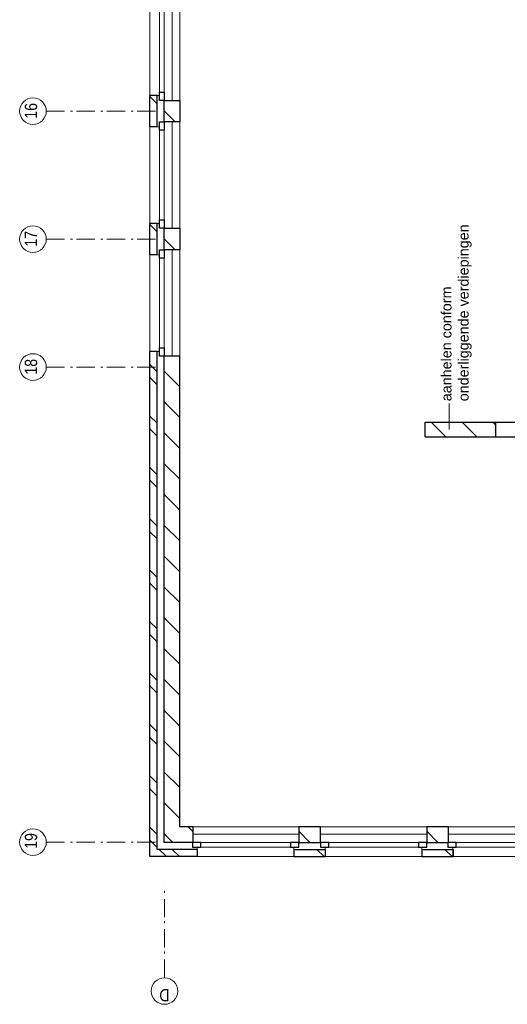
# Model space of a CAD drawing. Header units: millimetres. Extents: x -46954 to 169732, y -26853 to 94136.
# Tile 1 of 174: x -14539 to -7834, y -26395 to -12851. Entities that reach past the tile are written whole.
import ezdxf

# ---------------------------------------------------------------- set-up
doc = ezdxf.new("R2010")
doc.units = ezdxf.units.MM
doc.header["$LTSCALE"] = 400
doc.linetypes.add('STYLE_06', pattern=[1.041641, 0.625, -0.208282, 0.069427, -0.138931])
for name, color, linetype, lineweight in [('Buitenkozijnen', 140, 'Continuous', 15), ('mat-baksteen', 5, 'Continuous', 25), ('mat-beton (ihwg)', 5, 'Continuous', 25), ('mat-kalkzandsteen', 5, 'Continuous', 25), ('None', 7, 'Continuous', 9)]:
    doc.layers.add(name, color=color, linetype=linetype, lineweight=lineweight)
doc.styles.add('Arial', font='arial.ttf', dxfattribs={"height": 176.388889})
doc.styles.add('Arial Narrow', font='ARIALN.TTF', dxfattribs={"height": 222.25})

# ---------------------------------------------------------------- blocks, each defined once
blk = doc.blocks.new('*X293')
at = {"layer": 'None', "lineweight": 9}
for p, q in [((-50109, 4621), (-49909, 4821)), ((-50109, 4197), (-49909, 4397)), ((-49947, 3935), (-49909, 3973))]:
    blk.add_line(p, q, dxfattribs=at)
blk = doc.blocks.new('*X910')
at = {"layer": 'None', "lineweight": 9}
blk.add_line((-148.5, -148.5), (4, 4), dxfattribs=at)
blk = doc.blocks.new('*X911')
at = {"layer": 'None', "lineweight": 9}
blk.add_line((100, 100), (200, 200), dxfattribs=at)
blk = doc.blocks.new('Penant best-uitbr  (2D)')
at = {"layer": 'mat-baksteen', "lineweight": 25}
for p, q in [((-215, 200), (215, 200)), ((-215, 100), (-215, 200)), ((215, 100), (215, 200)), ((-215, 100), (215, 100))]:
    blk.add_line(p, q, dxfattribs=at)
at = {"layer": 'mat-kalkzandsteen', "lineweight": 25}
blk.add_lwpolyline([(-148.5, 4), (148.5, 4), (148.5, -210), (-148.5, -210)], close=True, dxfattribs=at)
at = {"layer": 'mat-baksteen'}
blk.add_blockref('*X911', (0, 0), dxfattribs=at)
at = {"layer": 'mat-kalkzandsteen'}
blk.add_blockref('*X910', (0, 0), dxfattribs=at)
blk = doc.blocks.new('Gevelpui best-uitbr 1330 (2D)')
at = {"layer": 'Buitenkozijnen', "lineweight": 15}
for p, q in [((-731.5, 71), (731.5, 71)), ((-731.5, 4), (-731.5, 71)), ((-731.5, 4), (731.5, 4)), ((731.5, 4), (731.5, 71))]:
    blk.add_line(p, q, dxfattribs=at)
at = {"layer": 'Buitenkozijnen', "color": 92, "lineweight": 25}
for points in [[(-731.5, 71), (-617.5, 71), (-617.5, 4), (-731.5, 4)], [(617.5, 71), (731.5, 71), (731.5, 4), (617.5, 4)]]:
    blk.add_lwpolyline(points, close=True, dxfattribs=at)
at = {"layer": 'None', "color": 43, "linetype": 'Continuous', "lineweight": 9}
blk.add_line((-731.5, -107), (731.5, -107), dxfattribs=at)
at = {"layer": 'None', "color": 43, "linetype": 'Continuous', "lineweight": 9, "flags": 128}
blk.add_lwpolyline([(-665, 71), (-665, 200), (665, 200), (665, 71)], dxfattribs=at)
blk = doc.blocks.new('*X921')
at = {"layer": 'None', "lineweight": 9}
for p, q in [((-55757, 8590), (-55657, 8690)), ((-55580, 8590), (-55480, 8690)), ((-55050, 8590), (-54950, 8690)), ((-54873, 8590), (-54773, 8690)), ((-54343, 8590), (-54243, 8690)), ((-54166, 8590), (-54066, 8690)), ((-53635, 8590), (-53535, 8690)), ((-53459, 8590), (-53359, 8690)), ((-52928, 8590), (-52828, 8690)), ((-52752, 8590), (-52652, 8690)), ((-52221, 8590), (-52121, 8690)), ((-52045, 8590), (-51945, 8690)), ((-51514, 8590), (-51414, 8690)), ((-51338, 8590), (-51238, 8690)), ((-50807, 8590), (-50707, 8690)), ((-50631, 8590), (-50531, 8690)), ((-50100, 8590), (-50000, 8690)), ((-49923, 8590), (-49823, 8690)), ((-49393, 8590), (-49293, 8690)), ((-49216, 8590), (-49116, 8690))]:
    blk.add_line(p, q, dxfattribs=at)
blk = doc.blocks.new('*X922')
at = {"layer": 'None', "lineweight": 9}
for p, q in [((-55884, 8463), (-55784, 8563)), ((-55884, 8286), (-55784, 8386))]:
    blk.add_line(p, q, dxfattribs=at)
blk = doc.blocks.new('*X923')
at = {"layer": 'None', "lineweight": 9}
for p, q in [((-55629, 8435), (-55570, 8494)), ((-55360, 8280), (-55146, 8494)), ((-54935, 8280), (-54721, 8494)), ((-54511, 8280), (-54297, 8494)), ((-54087, 8280), (-53873, 8494)), ((-53663, 8280), (-53449, 8494)), ((-53238, 8280), (-53024, 8494)), ((-52814, 8280), (-52600, 8494)), ((-52390, 8280), (-52176, 8494)), ((-51965, 8280), (-51751, 8494)), ((-51541, 8280), (-51327, 8494)), ((-51117, 8280), (-50903, 8494)), ((-50693, 8280), (-50479, 8494)), ((-50268, 8280), (-50054, 8494)), ((-49844, 8280), (-49630, 8494)), ((-49420, 8280), (-49206, 8494))]:
    blk.add_line(p, q, dxfattribs=at)
blk = doc.blocks.new('*X924')
at = {"layer": 'None', "lineweight": 9}
for p, q in [((-55688, 8376), (-55629, 8435)), ((-55539, 8101), (-55474, 8166))]:
    blk.add_line(p, q, dxfattribs=at)
blk = doc.blocks.new('*U1335')
at = {"layer": 'None', "color": 7, "linetype": 'STYLE_06', "lineweight": 9}
for p, q in [((-55684, 10116), (-55684, 8616)), ((-49149, 10116), (-49149, 8616)), ((-47389, 10116), (-47389, 8616)), ((-45629, 10116), (-45629, 8616))]:
    blk.add_line(p, q, dxfattribs=at)
at = {"layer": 'None', "color": 43, "linetype": 'Continuous', "lineweight": 9}
for centre in [(-55684, 10299), (-49149, 10299), (-47389, 10299), (-45629, 10299)]:
    blk.add_circle(centre, 183, dxfattribs=at)
at = {"layer": 'None', "color": 8, "char_height": 169.3, "attachment_point": 1, "style": 'Arial Narrow'}
for s, insert in [('19', (-55776, 10412)), ('18', (-49253, 10412)), ('17', (-47493, 10412)), ('16', (-45733, 10412))]:
    blk.add_mtext(s, dxfattribs=dict(at, insert=insert))

msp = doc.modelspace()

# ---------------------------------------------------------------- linework, layer by layer
at = {"linetype": 'Continuous', "lineweight": 0, "flags": 128}
msp.add_lwpolyline([(-6762.73324, 12561.57274), (-4762.73324, 12561.57274), (-4762.73324, 10313.07274), (915.26676, 10313.07274), (915.26676, -23953.42726), (-4548.73324, -23953.42726), (-4548.73324, -20848.42726), (-2562.73324, -20848.42726), (-2562.73324, -18388.42726), (-6976.73324, -18388.42726), (-6976.73324, -23953.42726), (-12337.73324, -23953.42726), (-12337.73324, -1838.42726), (-6762.73324, -1838.42726), (-6762.73324, 12561.57274)], dxfattribs=at)
at = {"layer": 'mat-baksteen', "lineweight": 25}
for p, q in [((-12647.73324, -17413.42726), (-12747.73324, -17413.42726)), ((-12747.73324, -24363.42726), (-12747.73324, -17413.42726)), ((-12647.73324, -24263.42726), (-12647.73324, -17413.42726)), ((-12097.73324, -24363.42726), (-12747.73324, -24363.42726)), ((-12097.73324, -24263.42726), (-12647.73324, -24263.42726)), ((-12097.73324, -24263.42726), (-12097.73324, -24363.42726))]:
    msp.add_line(p, q, dxfattribs=at)
at = {"layer": 'mat-beton (ihwg)', "lineweight": 25}
for p, q in [((-7992.73324, -18388.42726), (-6292.73324, -18388.42726)), ((-7992.73324, -18588.42726), (-7992.73324, -18388.42726)), ((-7992.73324, -18588.42726), (-6292.73324, -18588.42726))]:
    msp.add_line(p, q, dxfattribs=at)
at = {"layer": 'mat-kalkzandsteen', "lineweight": 25}
for p, q in [((-12337.73324, -17479.92726), (-12551.73324, -17479.92726)), ((-12551.73324, -24167.42726), (-12551.73324, -17479.92726)), ((-12337.73324, -23953.42726), (-12337.73324, -17479.92726)), ((-8962.73324, -18388.42726), (-7992.73324, -18388.42726)), ((-8962.73324, -18588.42726), (-8962.73324, -18388.42726)), ((-7992.73324, -18588.42726), (-7992.73324, -18388.42726)), ((-8962.73324, -18588.42726), (-7992.73324, -18588.42726)), ((-12158.73324, -23953.42726), (-12337.73324, -23953.42726)), ((-12158.73324, -23953.42726), (-12158.73324, -24167.42726)), ((-12158.73324, -24167.42726), (-12551.73324, -24167.42726))]:
    msp.add_line(p, q, dxfattribs=at)
at = {"layer": 'None', "lineweight": 9}
msp.add_line((-8632.73324, -18132.42726), (-8632.73324, -18488.42726), dxfattribs=at)
at = {"layer": 'None', "color": 7, "linetype": 'STYLE_06', "lineweight": 9}
msp.add_line((-12547.73324, -26029.48662), (-12547.73324, -24779.48662), dxfattribs=at)
at = {"layer": 'None', "color": 43, "linetype": 'Continuous', "lineweight": 9}
msp.add_circle((-12547.73324, -26212.09304), 182.60642, dxfattribs=at)

# ---------------------------------------------------------------- block references
at = {"layer": 'mat-baksteen', "color": 7, "rotation": 90}
for p in [(-12547.73324, -14108.42726), (-12547.73324, -15868.42726)]:
    msp.add_blockref('Penant best-uitbr  (2D)', p, dxfattribs=at)
at = {"layer": 'mat-baksteen', "rotation": 90}
for name in ['*X921', '*X922']:
    msp.add_blockref(name, (-4057.73324, 31520.51338), dxfattribs=at)
at = {"layer": 'mat-kalkzandsteen', "rotation": 90}
for name in ['*X923', '*X293', '*X924']:
    msp.add_blockref(name, (-4057.73324, 31520.51338), dxfattribs=at)
at = {"layer": 'mat-kalkzandsteen', "color": 7, "xscale": -1, "rotation": 180}
for name, p in [('Penant best-uitbr  (2D)', (-10552.73324, -24163.42726)), ('Penant best-uitbr  (2D)', (-10552.73324, -24163.42726)), ('Penant best-uitbr  (2D)', (-10552.73324, -24163.42726)), ('Penant best-uitbr  (2D)', (-8792.73324, -24163.42726)), ('Gevelpui best-uitbr 1330 (2D)', (-11432.73324, -24163.42726)), ('Gevelpui best-uitbr 1330 (2D)', (-9672.73324, -24163.42726)), ('Gevelpui best-uitbr 1330 (2D)', (-7918.23324, -24163.42726))]:
    msp.add_blockref(name, p, dxfattribs=at)
at = {"layer": 'None', "color": 7, "rotation": 90}
for name, p in [('*U1335', (-4057.73324, 31520.51338)), ('Gevelpui best-uitbr 1330 (2D)', (-12547.73324, -13228.42726)), ('Gevelpui best-uitbr 1330 (2D)', (-12547.73324, -14988.42726)), ('Gevelpui best-uitbr 1330 (2D)', (-12547.73324, -16748.42726))]:
    msp.add_blockref(name, p, dxfattribs=at)

# ---------------------------------------------------------------- texts
at = {"layer": 'None', "color": 140, "insert": (-8742.58151, -18099.14918), "char_height": 141.1111111, "attachment_point": 1, "rotation": 90, "style": 'Arial'}
msp.add_mtext('aanhelen conform \\Ponderliggende verdiepingen', dxfattribs=at)
at = {"layer": 'None', "color": 8, "insert": (-12478.73092, -26354.85063), "char_height": 169.33333, "attachment_point": 1, "rotation": 180, "style": 'Arial Narrow'}
msp.add_mtext('D', dxfattribs=at)

doc.saveas('drawing.dxf')
